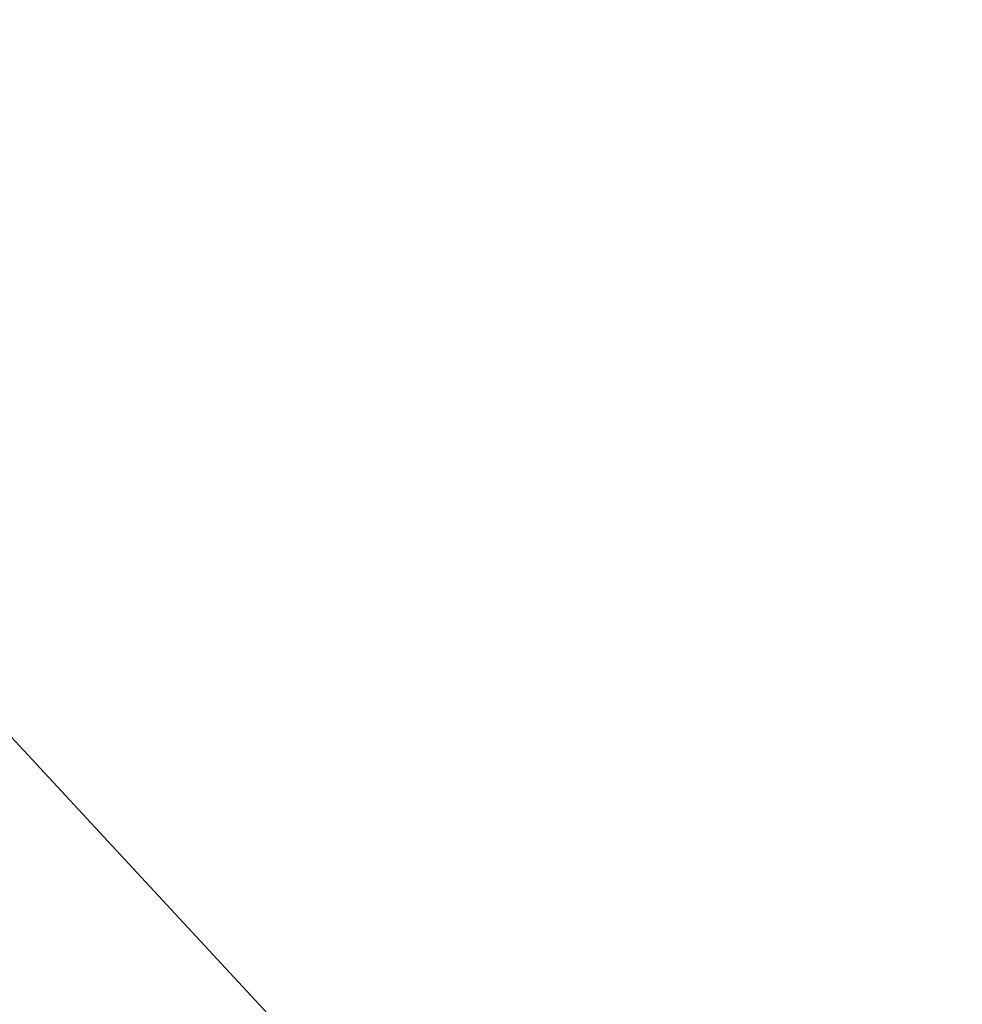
# Model space of a CAD drawing. Header units: millimetres. Extents: x 8 to 846, y 12 to 2113.
# Tile 116 of 256: x 712.993 to 713.193, y 693.883 to 694.092. Entities that reach past the tile are written whole.
import ezdxf

# ---------------------------------------------------------------- set-up
doc = ezdxf.new("R2010")
doc.units = ezdxf.units.MM

msp = doc.modelspace()

# ---------------------------------------------------------------- linework, layer by layer
at = {"color": 8, "linetype": 'Continuous', "lineweight": 0, "flags": 128}
msp.add_lwpolyline([(712.50107, 694.54734), (712.61263, 694.39553), (712.72981, 694.24541), (712.85205, 694.0977), (712.97878, 693.95309), (713.10938, 693.81227), (713.24324, 693.67592), (713.37971, 693.54469)], dxfattribs=at)
at = {"color": 8, "linetype": 'Continuous', "lineweight": 0}
msp.add_arc((716.03005, 696.73331), 3.01839, 178.98325, 264.10756, dxfattribs=at)
msp.add_open_spline([(711.25162, 697.77377), (711.24276, 697.80106), (711.20268, 697.92464), (711.15932, 698.13093), (711.11814, 698.39236), (711.10385, 698.63702), (711.11324, 698.86511), (711.14989, 699.09218), (711.22045, 699.31173), (711.33335, 699.51457), (711.48224, 699.68287), (711.65456, 699.80515), (711.84074, 699.88832), (712.03349, 699.93966), (712.24497, 699.96581), (712.47361, 699.967), (712.73792, 699.94134), (713.04095, 699.88195), (713.38485, 699.78042), (713.74418, 699.64236), (714.09139, 699.47948), (714.42087, 699.3009), (714.73024, 699.11381), (715.04233, 698.90654), (715.35505, 698.68076), (715.6919, 698.41798), (716.05018, 698.11514), (716.42509, 697.7694), (716.78641, 697.40675), (717.13046, 697.02951), (717.45397, 696.6413), (717.75468, 696.24535), (718.03067, 695.84529), (718.27867, 695.44552), (718.49725, 695.04941), (718.68305, 694.66039), (718.83724, 694.28151), (718.90846, 694.04249), (718.94396, 693.92335)], degree=3, knots=[0, 0, 0, 0, 0.007026, 0.031807, 0.056659, 0.08155, 0.106299, 0.131133, 0.162172, 0.193156, 0.224389, 0.255475, 0.280325, 0.305279, 0.330252, 0.355049, 0.379949, 0.410956, 0.441886, 0.472922, 0.50373, 0.528351, 0.553146, 0.578051, 0.602833, 0.627733, 0.65883, 0.689802, 0.720931, 0.751735, 0.782546, 0.813583, 0.844502, 0.875505, 0.906592, 0.937597, 0.968897, 1, 1, 1, 1], dxfattribs=at)

doc.saveas('drawing.dxf')
